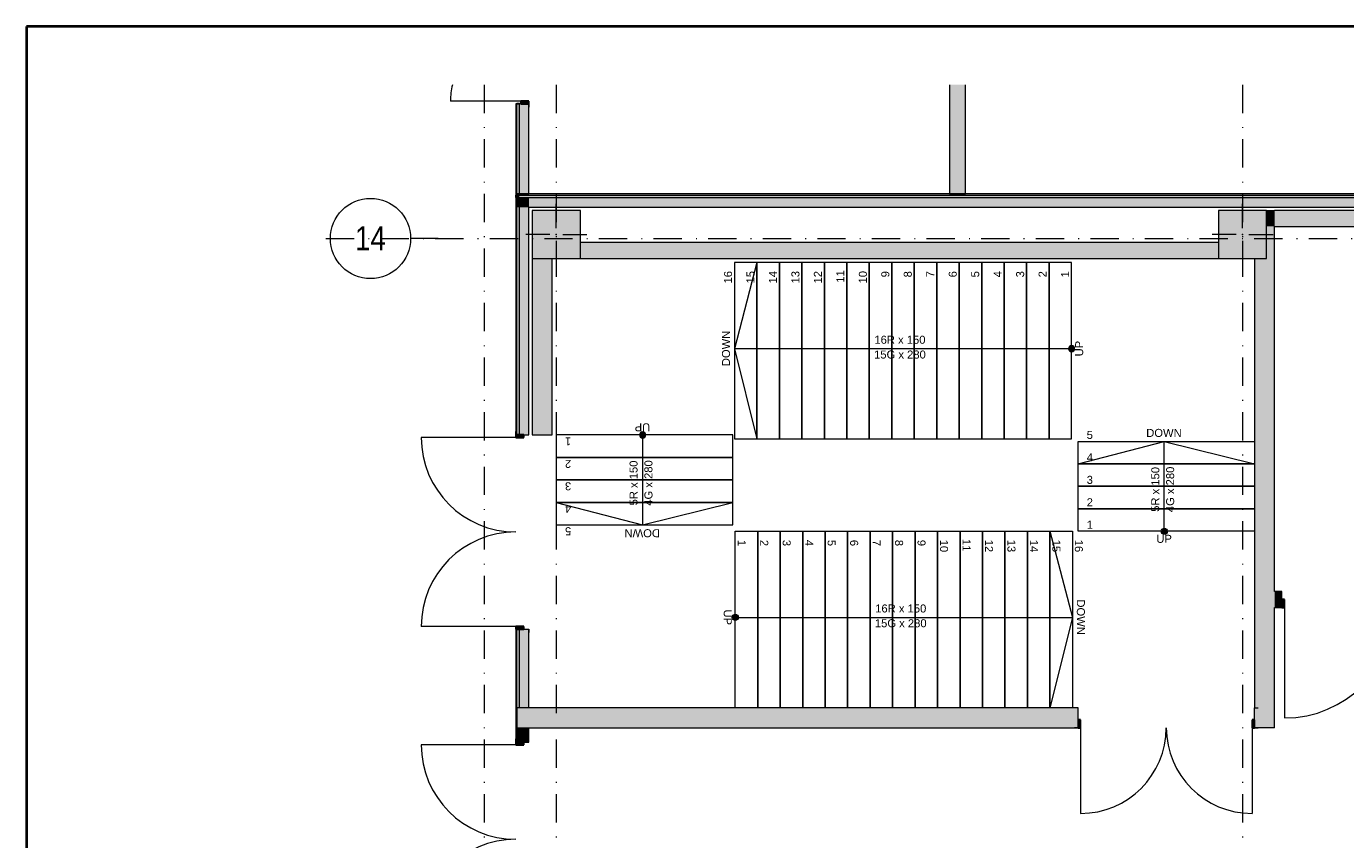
# Model space of a CAD drawing. Header units: millimetres. Extents: x 0 to 1184, y 0 to 836.
# Tile 70 of 86: x 20 to 184, y 735 to 836. Entities that reach past the tile are written whole.
import ezdxf
from ezdxf.xclip import XClip

# ---------------------------------------------------------------- set-up
doc = ezdxf.new("R2010")
doc.units = ezdxf.units.MM
doc.header["$MEASUREMENT"] = 0
doc.header["$XCLIPFRAME"] = 0
doc.linetypes.add('Штрихпунктирная', pattern=[6.702778, 3.527778, -1.763889, 0, -1.411111])
for name, color, linetype in [('1._1-й этаж (9)_1_Элемент Модели - Оси', 7, 'Continuous'), ('Конструктив - Колонны', 7, 'Continuous'), ('Конструктив - лестницы сущ', 7, 'Continuous'), ('Конструктив - Стены Внутр сущ.', 7, 'Continuous'), ('Конструктив - Стены наружние фасад', 7, 'Continuous'), ('Элемент Модели - Зона', 7, 'Continuous'), ('Элемент Модели - Оси', 7, 'Continuous')]:
    doc.layers.add(name, color=color, linetype=linetype)
doc.styles.add('СГЕНЕРИР_СТИЛЬ_1', font='txt')
doc.styles.add('СГЕНЕРИР_СТИЛЬ_3', font='txt')

# ---------------------------------------------------------------- blocks, each defined once
blk = doc.blocks.new('Чертеж_2_1', base_point=(205.47, 89.56))
at = {"layer": '1._1-й этаж (9)_1_Элемент Модели - Оси', "color": 7, "linetype": 'Штрихпунктирная', "lineweight": 15}
blk.add_line((71.32, 809.56), (67.87, 809.56), dxfattribs=at)
at = {"layer": '1._1-й этаж (9)_1_Элемент Модели - Оси', "color": 7, "linetype": 'Continuous', "lineweight": 15}
blk.add_circle((62.87, 809.56), 5, dxfattribs=at)
at = {"layer": '1._1-й этаж (9)_1_Элемент Модели - Оси', "color": 7, "linetype": 'Continuous', "lineweight": 15, "insert": (60.95, 809.59), "char_height": 3, "attachment_point": 4, "style": 'СГЕНЕРИР_СТИЛЬ_1'}
blk.add_mtext('\\A1;{\\pql;\\pt0;\\fArial Narrow|b0|i0|c204|p34;14}', dxfattribs=at)
blk = doc.blocks.new('Чертеж_4_4', base_point=(-278.48, 89.56))
at = {"layer": 'Конструктив - Колонны', "linetype": 'Continuous', "lineweight": 0, "true_color": 0x000000}
for points in [[(83.02, 807.06), (89.02, 807.06), (89.02, 813.06), (83.02, 813.06)], [(168.52, 807.06), (174.52, 807.06), (174.52, 813.06), (168.52, 813.06)]]:
    blk.add_hatch(color=18, dxfattribs=at).paths.add_polyline_path(points)
at = {"layer": 'Конструктив - лестницы сущ', "linetype": 'Continuous', "lineweight": 0, "true_color": 0xffffff}
for points in [[(150.22, 796.19, 1), (150.22, 795.44, 1)], [(96.4, 785.06, 1), (97.15, 785.06, 1)], [(161.4, 773.06, 1), (162.15, 773.06, 1)], [(108.32, 762.69, 1), (108.32, 761.94, 1)]]:
    blk.add_hatch(color=7, dxfattribs=at).paths.add_polyline_path(points)
at = {"layer": 'Конструктив - Стены Внутр сущ.', "linetype": 'Continuous', "lineweight": 0, "true_color": 0x000000}
for points in [[(135.02, 815.11), (137.02, 815.11), (137.02, 828.73), (135.02, 828.73)], [(174.52, 813.06), (174.52, 811.86), (175.52, 811.06), (175.52, 813.06)], [(175.52, 811.06), (258.52, 811.06), (258.52, 813.06), (175.52, 813.06)], [(173.02, 751.06), (175.52, 751.06), (175.52, 811.06), (174.52, 811.06), (174.52, 807.06), (173.02, 807.06)], [(174.52, 811.86), (174.52, 811.06), (175.52, 811.06)], [(168.52, 809.06), (89.02, 809.06), (89.02, 807.06), (168.52, 807.06)], [(83.02, 807.06), (83.02, 785.06), (85.52, 785.06), (85.52, 807.06)], [(175.52, 763.56), (176.42, 763.56), (176.42, 765.56), (175.52, 765.56)], [(176.42, 763.56), (176.74, 763.56), (176.74, 764.56), (176.42, 764.56)], [(81.42, 748.56), (81.42, 751.06), (81.12, 751.06), (81.12, 748.56)], [(82.62, 748.56), (82.62, 751.06), (81.42, 751.06), (81.42, 748.56)], [(82.62, 751.06), (82.62, 748.56), (151.02, 748.56), (151.02, 751.06)], [(151.02, 748.56), (151.34, 748.56), (151.34, 749.56), (151.02, 749.56)], [(173.02, 749.56), (172.7, 749.56), (172.7, 748.56), (173.02, 748.56)], [(173.02, 751.06), (173.02, 748.56), (175.52, 748.56)], [(175.52, 751.06), (173.02, 751.06), (175.52, 748.56)]]:
    blk.add_hatch(color=18, dxfattribs=at).paths.add_polyline_path(points)
at = {"layer": 'Конструктив - Стены наружние фасад', "linetype": 'Continuous', "lineweight": 0, "true_color": 0x000000}
for points in [[(80.97, 815.11), (81.12, 815.11), (81.12, 826.36), (80.97, 826.36)], [(81.12, 826.36), (81.12, 815.11), (81.42, 815.11), (81.42, 826.36)], [(81.42, 826.36), (81.42, 815.11), (82.62, 815.11), (82.62, 826.36)], [(82.62, 826.36), (82.62, 826.68), (81.62, 826.68), (81.62, 826.36)], [(80.97, 814.96), (81.12, 814.96), (81.12, 815.11), (80.97, 815.11)], [(80.97, 814.66), (81.12, 814.66), (81.12, 814.96), (80.97, 814.96)], [(80.97, 813.46), (81.12, 813.46), (81.12, 814.66), (80.97, 814.66)], [(81.12, 814.96), (411.32, 814.96), (411.32, 815.11), (81.12, 815.11)], [(81.12, 814.66), (81.42, 814.66), (81.42, 814.96), (81.12, 814.96)], [(81.12, 813.46), (81.42, 813.46), (81.42, 814.66), (81.12, 814.66)], [(81.42, 814.66), (411.32, 814.66), (411.32, 814.96), (81.42, 814.96)], [(81.42, 813.46), (82.62, 813.46), (82.62, 814.66), (81.42, 814.66)], [(411.32, 814.66), (82.62, 814.66), (82.62, 813.46), (411.32, 813.46)], [(80.97, 813.46), (80.97, 785.07), (81.12, 785.07), (81.12, 813.46)], [(81.12, 813.46), (81.12, 785.07), (81.42, 785.07), (81.42, 813.46)], [(81.42, 813.46), (81.42, 785.07), (82.62, 785.07), (82.62, 813.46)], [(80.97, 785.07), (80.97, 784.75), (81.97, 784.75), (81.97, 785.07)], [(81.97, 760.87), (81.97, 761.19), (80.97, 761.19), (80.97, 760.87)], [(80.97, 746.76), (81.12, 746.76), (81.12, 760.87), (80.97, 760.87)], [(81.12, 751.06), (81.42, 751.06), (81.42, 760.87), (81.12, 760.87)], [(81.42, 751.06), (82.62, 751.06), (82.62, 760.87), (81.42, 760.87)], [(81.12, 748.56), (81.12, 746.76), (81.42, 746.76), (81.42, 748.56)], [(81.42, 748.56), (81.42, 746.76), (82.62, 746.76), (82.62, 748.56)], [(80.97, 746.76), (80.97, 746.44), (81.97, 746.44), (81.97, 746.76)]]:
    blk.add_hatch(color=18, dxfattribs=at).paths.add_polyline_path(points)
at = {"layer": 'Конструктив - Колонны', "color": 251, "linetype": 'Continuous', "lineweight": 5, "true_color": 0x575757}
for p, q in [((86.02, 810.86), (86.02, 813.86)), ((171.52, 810.86), (171.52, 813.86)), ((85.22, 810.06), (82.22, 810.06)), ((86.02, 809.26), (86.02, 806.26)), ((86.82, 810.06), (89.82, 810.06)), ((170.72, 810.06), (167.72, 810.06)), ((171.52, 809.26), (171.52, 806.26)), ((172.32, 810.06), (175.32, 810.06))]:
    blk.add_line(p, q, dxfattribs=at)
at = {"layer": 'Конструктив - Колонны', "color": 251, "linetype": 'Continuous', "lineweight": 15, "true_color": 0x575757, "flags": 128}
for points in [[(83.02, 807.06), (89.02, 807.06), (89.02, 813.06), (83.02, 813.06)], [(168.52, 807.06), (174.52, 807.06), (174.52, 813.06), (168.52, 813.06)]]:
    blk.add_lwpolyline(points, close=True, dxfattribs=at)
at = {"layer": 'Конструктив - Колонны', "color": 251, "linetype": 'Continuous', "lineweight": 5, "true_color": 0x575757}
for p in [(86.02, 810.06), (171.52, 810.06)]:
    blk.add_point(p, dxfattribs=at)
at = {"layer": 'Конструктив - лестницы сущ', "color": 7, "linetype": 'Continuous', "lineweight": 15, "flags": 128}
for points in [[(150.22, 796.19, 1), (150.22, 795.44, 1)], [(96.4, 785.06, 1), (97.15, 785.06, 1)], [(161.4, 773.06, -1), (162.15, 773.06, -1)], [(108.32, 762.69, -1), (108.32, 761.94, -1)]]:
    blk.add_lwpolyline(points, format="xyb", close=True, dxfattribs=at)
at = {"layer": 'Конструктив - Стены Внутр сущ.', "color": 251, "linetype": 'Continuous', "lineweight": 20, "true_color": 0x575757}
for p, q in [((176.42, 765.56), (175.99, 765.56)), ((176.42, 765.56), (175.99, 765.56)), ((176.42, 765.56), (175.99, 765.56)), ((176.42, 764.56), (176.42, 765.56)), ((176.42, 764.56), (176.42, 765.56)), ((176.42, 764.56), (176.42, 765.56)), ((176.42, 763.56), (176.42, 764.56)), ((176.42, 763.56), (176.42, 764.56)), ((176.42, 763.56), (176.42, 764.56)), ((176.42, 763.56), (175.99, 763.56)), ((176.42, 763.56), (175.99, 763.56)), ((176.42, 763.56), (175.99, 763.56)), ((151.02, 751.06), (150.59, 751.06)), ((151.02, 751.06), (150.59, 751.06)), ((151.02, 751.06), (150.59, 751.06)), ((151.02, 749.56), (151.02, 751.06)), ((151.02, 749.56), (151.02, 751.06)), ((151.02, 749.56), (151.02, 751.06)), ((151.02, 748.56), (151.02, 749.56)), ((151.02, 748.56), (151.02, 749.56)), ((151.02, 748.56), (151.02, 749.56)), ((173.02, 751.06), (173.45, 751.06)), ((173.02, 749.56), (173.02, 751.06)), ((173.02, 749.56), (173.02, 751.06)), ((173.02, 749.56), (173.02, 751.06)), ((173.02, 751.06), (173.45, 751.06)), ((173.02, 751.06), (173.45, 751.06)), ((173.02, 748.56), (173.02, 749.56)), ((173.02, 748.56), (173.02, 749.56)), ((173.02, 748.56), (173.02, 749.56)), ((151.02, 748.56), (150.59, 748.56)), ((151.02, 748.56), (150.59, 748.56)), ((151.02, 748.56), (150.59, 748.56)), ((173.02, 748.56), (173.45, 748.56)), ((173.02, 748.56), (173.45, 748.56)), ((173.02, 748.56), (173.45, 748.56))]:
    blk.add_line(p, q, dxfattribs=at)
at = {"layer": 'Конструктив - Стены Внутр сущ.', "color": 251, "linetype": 'Continuous', "lineweight": 30, "true_color": 0x575757}
for p, q in [((176.74, 764.56), (176.42, 764.56)), ((176.42, 764.56), (176.42, 763.56)), ((176.74, 763.56), (176.74, 764.56)), ((176.42, 763.56), (176.74, 763.56)), ((151.34, 749.56), (151.02, 749.56)), ((151.02, 749.56), (151.02, 748.56)), ((151.34, 748.56), (151.34, 749.56)), ((173.02, 749.56), (172.7, 749.56)), ((172.7, 749.56), (172.7, 748.56)), ((173.02, 748.56), (173.02, 749.56)), ((151.02, 748.56), (151.34, 748.56)), ((172.7, 748.56), (173.02, 748.56))]:
    blk.add_line(p, q, dxfattribs=at)
at = {"layer": 'Конструктив - Стены Внутр сущ.', "color": 251, "linetype": 'Continuous', "lineweight": 15, "true_color": 0x575757}
for p, q in [((176.74, 763.56), (176.74, 749.78)), ((151.34, 748.56), (151.34, 737.88)), ((172.7, 748.56), (172.7, 737.88))]:
    blk.add_line(p, q, dxfattribs=at)
at = {"layer": 'Конструктив - Стены Внутр сущ.', "color": 251, "linetype": 'Continuous', "lineweight": 20, "true_color": 0x575757, "flags": 128}
for points in [[(135.02, 828.73), (135.02, 815.11)], [(137.02, 815.11), (137.02, 828.73)], [(135.02, 815.11), (137.02, 815.11)], [(174.52, 813.06), (175.52, 813.06)], [(258.52, 813.06), (175.52, 813.06)], [(175.52, 765.56), (175.52, 811.06)], [(175.52, 811.06), (258.52, 811.06)], [(168.52, 809.06), (89.02, 809.06)], [(83.02, 807.06), (83.02, 785.06)], [(85.52, 785.06), (85.52, 807.06)], [(89.02, 807.06), (168.52, 807.06)], [(173.02, 807.06), (173.02, 751.06)], [(83.02, 785.06), (85.52, 785.06)], [(176.42, 765.56), (175.52, 765.56)], [(175.52, 748.56), (175.52, 763.56)], [(175.52, 763.56), (176.42, 763.56)], [(151.02, 751.06), (82.62, 751.06)], [(82.62, 748.56), (151.02, 748.56)], [(175.52, 748.56), (173.02, 748.56)]]:
    blk.add_lwpolyline(points, dxfattribs=at)
at = {"layer": 'Конструктив - Стены Внутр сущ.', "color": 251, "linetype": 'Continuous', "lineweight": 5, "true_color": 0x575757}
for centre, radius, start, end in [((176.74, 763.56), 13.78, 270, 0), ((151.34, 748.56), 10.68, 270, 0), ((172.7, 748.56), 10.68, 180, 270)]:
    blk.add_arc(centre, radius, start, end, dxfattribs=at)
at = {"layer": 'Конструктив - Стены наружние фасад', "color": 251, "linetype": 'Continuous', "lineweight": 15, "true_color": 0x575757}
for p, q in [((81.62, 826.68), (72.84, 826.68)), ((81.12, 826.36), (80.97, 826.36)), ((81.12, 826.36), (80.97, 826.36)), ((81.12, 826.36), (80.97, 826.36)), ((80.97, 784.75), (69.19, 784.75)), ((80.97, 785.07), (81.12, 785.07)), ((80.97, 785.07), (81.12, 785.07)), ((80.97, 785.07), (81.12, 785.07)), ((80.97, 761.19), (69.19, 761.19)), ((80.97, 760.87), (81.12, 760.87)), ((80.97, 760.87), (81.12, 760.87)), ((80.97, 760.87), (81.12, 760.87)), ((80.97, 746.44), (69.19, 746.44)), ((80.97, 746.76), (81.12, 746.76)), ((80.97, 746.76), (81.12, 746.76)), ((80.97, 746.76), (81.12, 746.76))]:
    blk.add_line(p, q, dxfattribs=at)
at = {"layer": 'Конструктив - Стены наружние фасад', "color": 251, "linetype": 'Continuous', "lineweight": 20, "true_color": 0x575757}
for p, q in [((80.97, 826.36), (80.97, 825.93)), ((80.97, 826.36), (80.97, 825.93)), ((80.97, 826.36), (80.97, 825.93)), ((81.12, 815.11), (81.12, 826.36)), ((81.42, 815.11), (81.42, 826.36)), ((82.62, 826.36), (82.62, 825.93)), ((82.62, 826.36), (82.62, 825.93)), ((82.62, 826.36), (82.62, 825.93)), ((80.97, 814.96), (80.97, 814.66)), ((80.97, 814.96), (80.97, 814.66)), ((80.97, 814.66), (80.97, 813.46)), ((80.97, 814.66), (80.97, 813.46)), ((81.12, 814.66), (81.12, 814.96)), ((81.12, 814.66), (81.12, 814.96)), ((81.12, 814.96), (411.32, 814.96)), ((81.12, 813.46), (81.12, 814.66)), ((81.42, 813.46), (81.42, 814.66)), ((81.42, 813.46), (81.42, 814.66)), ((81.42, 814.66), (411.32, 814.66)), ((81.12, 785.07), (81.12, 813.46)), ((81.42, 785.07), (81.42, 813.46)), ((80.97, 785.07), (80.97, 785.5)), ((80.97, 785.07), (80.97, 785.5)), ((80.97, 785.07), (80.97, 785.5)), ((82.62, 785.07), (82.62, 785.5)), ((82.62, 785.07), (82.62, 785.5)), ((82.62, 785.07), (82.62, 785.5)), ((80.97, 760.87), (80.97, 760.44)), ((80.97, 760.87), (80.97, 760.44)), ((80.97, 760.87), (80.97, 760.44)), ((81.12, 751.06), (81.12, 760.87)), ((81.42, 751.06), (81.42, 760.87)), ((82.62, 760.87), (82.62, 760.44)), ((82.62, 760.87), (82.62, 760.44)), ((82.62, 760.87), (82.62, 760.44)), ((81.42, 751.06), (81.12, 751.06)), ((81.12, 751.06), (81.12, 748.56)), ((81.42, 751.06), (81.12, 751.06)), ((81.12, 751.06), (81.12, 748.56)), ((82.62, 751.06), (81.42, 751.06)), ((82.62, 751.06), (81.42, 751.06)), ((81.12, 748.56), (81.42, 748.56)), ((81.12, 746.76), (81.12, 748.56)), ((81.12, 748.56), (81.42, 748.56)), ((81.42, 748.56), (82.62, 748.56)), ((81.42, 746.76), (81.42, 748.56)), ((81.42, 748.56), (82.62, 748.56)), ((80.97, 746.76), (80.97, 747.19)), ((80.97, 746.76), (80.97, 747.19)), ((80.97, 746.76), (80.97, 747.19)), ((82.62, 746.76), (82.62, 747.19)), ((82.62, 746.76), (82.62, 747.19)), ((82.62, 746.76), (82.62, 747.19))]:
    blk.add_line(p, q, dxfattribs=at)
at = {"layer": 'Конструктив - Стены наружние фасад', "color": 251, "linetype": 'Continuous', "lineweight": 30, "true_color": 0x575757}
for p, q in [((81.42, 826.36), (81.12, 826.36)), ((81.42, 826.36), (81.12, 826.36)), ((81.42, 826.36), (81.12, 826.36)), ((82.62, 826.68), (81.62, 826.68)), ((81.62, 826.68), (81.62, 826.36)), ((81.62, 826.36), (82.62, 826.36)), ((82.62, 826.36), (82.62, 826.68)), ((80.97, 785.07), (80.97, 784.75)), ((81.97, 785.07), (80.97, 785.07)), ((80.97, 784.75), (81.97, 784.75)), ((81.12, 785.07), (81.42, 785.07)), ((81.12, 785.07), (81.42, 785.07)), ((81.12, 785.07), (81.42, 785.07)), ((81.97, 784.75), (81.97, 785.07)), ((81.97, 761.19), (80.97, 761.19)), ((80.97, 761.19), (80.97, 760.87)), ((81.97, 760.87), (81.97, 761.19)), ((80.97, 760.87), (81.97, 760.87)), ((81.12, 760.87), (81.42, 760.87)), ((81.12, 760.87), (81.42, 760.87)), ((81.12, 760.87), (81.42, 760.87)), ((80.97, 746.76), (80.97, 746.44)), ((81.97, 746.76), (80.97, 746.76)), ((80.97, 746.44), (81.97, 746.44)), ((81.12, 746.76), (81.42, 746.76)), ((81.12, 746.76), (81.42, 746.76)), ((81.12, 746.76), (81.42, 746.76)), ((81.97, 746.44), (81.97, 746.76))]:
    blk.add_line(p, q, dxfattribs=at)
at = {"layer": 'Конструктив - Стены наружние фасад', "color": 251, "linetype": 'Continuous', "lineweight": 5, "true_color": 0x575757}
for p, q in [((81.62, 826.36), (81.42, 826.36)), ((81.62, 826.36), (81.42, 826.36)), ((81.62, 826.36), (81.42, 826.36)), ((82.62, 826.36), (81.62, 826.36)), ((82.62, 826.36), (81.62, 826.36)), ((82.62, 826.36), (81.62, 826.36)), ((81.42, 785.07), (81.97, 785.07)), ((81.42, 785.07), (81.97, 785.07)), ((81.42, 785.07), (81.97, 785.07)), ((81.97, 785.07), (82.62, 785.07)), ((81.97, 785.07), (82.62, 785.07)), ((81.97, 785.07), (82.62, 785.07)), ((81.42, 760.87), (81.97, 760.87)), ((81.42, 760.87), (81.97, 760.87)), ((81.42, 760.87), (81.97, 760.87)), ((81.97, 760.87), (82.62, 760.87)), ((81.97, 760.87), (82.62, 760.87)), ((81.97, 760.87), (82.62, 760.87)), ((81.42, 746.76), (81.97, 746.76)), ((81.42, 746.76), (81.97, 746.76)), ((81.42, 746.76), (81.97, 746.76)), ((81.97, 746.76), (82.62, 746.76)), ((81.97, 746.76), (82.62, 746.76)), ((81.97, 746.76), (82.62, 746.76))]:
    blk.add_line(p, q, dxfattribs=at)
at = {"layer": 'Конструктив - Стены наружние фасад', "color": 251, "linetype": 'Continuous', "lineweight": 20, "true_color": 0x575757, "flags": 128}
for points in [[(80.97, 826.36), (80.97, 815.11)], [(82.62, 815.11), (82.62, 826.36)], [(250.42, 815.11), (81.12, 815.11)], [(80.97, 813.46), (80.97, 785.07)], [(82.62, 785.07), (82.62, 813.46)], [(82.62, 813.46), (411.32, 813.46)], [(80.97, 760.87), (80.97, 746.76)], [(82.62, 751.06), (82.62, 760.87)], [(82.62, 746.76), (82.62, 748.56)]]:
    blk.add_lwpolyline(points, dxfattribs=at)
at = {"layer": 'Конструктив - Стены наружние фасад', "color": 251, "linetype": 'Continuous', "lineweight": 15, "true_color": 0x575757, "flags": 128}
for points in [[(80.97, 815.11), (81.12, 815.11)], [(80.97, 815.11), (80.97, 814.96)]]:
    blk.add_lwpolyline(points, dxfattribs=at)
at = {"layer": 'Конструктив - Стены наружние фасад', "color": 251, "linetype": 'Continuous', "lineweight": 30, "true_color": 0x575757, "flags": 128}
for points in [[(80.97, 814.96), (80.97, 814.66)], [(81.12, 815.11), (81.42, 815.11)]]:
    blk.add_lwpolyline(points, dxfattribs=at)
at = {"layer": 'Конструктив - Стены наружние фасад', "color": 251, "linetype": 'Continuous', "lineweight": 5, "true_color": 0x575757, "flags": 128}
for points in [[(80.97, 814.66), (80.97, 813.46)], [(81.42, 815.11), (82.62, 815.11)]]:
    blk.add_lwpolyline(points, dxfattribs=at)
at = {"layer": 'Конструктив - Стены наружние фасад', "color": 251, "linetype": 'Continuous', "lineweight": 5, "true_color": 0x575757}
for centre, radius, start, end in [((81.62, 826.68), 8.78, 166.5443, 180), ((80.97, 784.75), 11.78, 180, 270), ((80.97, 761.19), 11.78, 90, 180), ((80.97, 746.44), 11.78, 180, 270), ((80.97, 722.88), 11.78, 90, 180)]:
    blk.add_arc(centre, radius, start, end, dxfattribs=at)
at = {"layer": 'Элемент Модели - Зона', "color": 7, "linetype": 'Continuous', "lineweight": 15}
for p, q in [((150.22, 806.56), (108.22, 806.56)), ((108.22, 806.56), (108.22, 784.56)), ((111.02, 806.56), (108.22, 806.56)), ((108.22, 806.56), (108.22, 784.56)), ((111.02, 806.56), (108.22, 795.81)), ((113.82, 806.56), (111.02, 806.56)), ((111.02, 806.56), (111.02, 784.56)), ((111.02, 784.56), (111.02, 806.56)), ((116.62, 806.56), (113.82, 806.56)), ((113.82, 806.56), (113.82, 784.56)), ((113.82, 784.56), (113.82, 806.56)), ((119.42, 806.56), (116.62, 806.56)), ((116.62, 806.56), (116.62, 784.56)), ((116.62, 784.56), (116.62, 806.56)), ((122.22, 806.56), (119.42, 806.56)), ((119.42, 806.56), (119.42, 784.56)), ((119.42, 784.56), (119.42, 806.56)), ((125.02, 806.56), (122.22, 806.56)), ((122.22, 806.56), (122.22, 784.56)), ((122.22, 784.56), (122.22, 806.56)), ((127.82, 806.56), (125.02, 806.56)), ((125.02, 806.56), (125.02, 784.56)), ((125.02, 784.56), (125.02, 806.56)), ((130.62, 806.56), (127.82, 806.56)), ((127.82, 806.56), (127.82, 784.56)), ((127.82, 784.56), (127.82, 806.56)), ((133.42, 806.56), (130.62, 806.56)), ((130.62, 806.56), (130.62, 784.56)), ((130.62, 784.56), (130.62, 806.56)), ((136.22, 806.56), (133.42, 806.56)), ((133.42, 806.56), (133.42, 784.56)), ((133.42, 784.56), (133.42, 806.56)), ((139.02, 806.56), (136.22, 806.56)), ((136.22, 806.56), (136.22, 784.56)), ((136.22, 784.56), (136.22, 806.56)), ((141.82, 806.56), (139.02, 806.56)), ((139.02, 806.56), (139.02, 784.56)), ((139.02, 784.56), (139.02, 806.56)), ((144.62, 806.56), (141.82, 806.56)), ((141.82, 806.56), (141.82, 784.56)), ((141.82, 784.56), (141.82, 806.56)), ((147.42, 806.56), (144.62, 806.56)), ((144.62, 806.56), (144.62, 784.56)), ((144.62, 784.56), (144.62, 806.56)), ((150.22, 806.56), (147.42, 806.56)), ((147.42, 806.56), (147.42, 784.56)), ((147.42, 784.56), (147.42, 806.56)), ((150.22, 784.56), (150.22, 806.56)), ((150.22, 784.56), (150.22, 806.56)), ((111.02, 795.81), (108.22, 795.81)), ((108.22, 795.81), (111.02, 784.56)), ((147.42, 795.81), (111.02, 795.81)), ((150.22, 795.81), (147.42, 795.81)), ((108.02, 785.06), (86.02, 785.06)), ((86.02, 785.06), (86.02, 773.86)), ((108.02, 785.06), (86.02, 785.06)), ((86.02, 785.06), (86.02, 782.26)), ((96.77, 785.06), (96.77, 782.26)), ((108.02, 773.86), (108.02, 785.06)), ((108.02, 782.26), (108.02, 785.06)), ((108.22, 784.56), (150.22, 784.56)), ((108.22, 784.56), (111.02, 784.56)), ((111.02, 784.56), (113.82, 784.56)), ((113.82, 784.56), (116.62, 784.56)), ((116.62, 784.56), (119.42, 784.56)), ((119.42, 784.56), (122.22, 784.56)), ((122.22, 784.56), (125.02, 784.56)), ((125.02, 784.56), (127.82, 784.56)), ((127.82, 784.56), (130.62, 784.56)), ((130.62, 784.56), (133.42, 784.56)), ((133.42, 784.56), (136.22, 784.56)), ((136.22, 784.56), (139.02, 784.56)), ((139.02, 784.56), (141.82, 784.56)), ((141.82, 784.56), (144.62, 784.56)), ((144.62, 784.56), (147.42, 784.56)), ((147.42, 784.56), (150.22, 784.56)), ((151.02, 773.06), (151.02, 784.26)), ((151.02, 784.26), (173.02, 784.26)), ((151.02, 781.46), (151.02, 784.26)), ((151.02, 784.26), (173.02, 784.26)), ((151.02, 781.46), (161.77, 784.26)), ((161.77, 781.46), (161.77, 784.26)), ((161.77, 784.26), (173.02, 781.46)), ((173.02, 784.26), (173.02, 773.06)), ((173.02, 784.26), (173.02, 781.46)), ((86.02, 782.26), (108.02, 782.26)), ((108.02, 782.26), (86.02, 782.26)), ((86.02, 782.26), (86.02, 779.46)), ((96.77, 782.26), (96.77, 776.66)), ((108.02, 779.46), (108.02, 782.26)), ((151.02, 778.66), (151.02, 781.46)), ((151.02, 781.46), (173.02, 781.46)), ((173.02, 781.46), (151.02, 781.46)), ((161.77, 775.86), (161.77, 781.46)), ((173.02, 781.46), (173.02, 778.66)), ((86.02, 779.46), (108.02, 779.46)), ((108.02, 779.46), (86.02, 779.46)), ((86.02, 779.46), (86.02, 776.66)), ((108.02, 776.66), (108.02, 779.46)), ((151.02, 775.86), (151.02, 778.66)), ((151.02, 778.66), (173.02, 778.66)), ((173.02, 778.66), (151.02, 778.66)), ((173.02, 778.66), (173.02, 775.86)), ((86.02, 776.66), (108.02, 776.66)), ((108.02, 776.66), (86.02, 776.66)), ((86.02, 776.66), (86.02, 773.86)), ((86.02, 776.66), (96.77, 773.86)), ((96.77, 776.66), (96.77, 773.86)), ((96.77, 773.86), (108.02, 776.66)), ((108.02, 773.86), (108.02, 776.66)), ((151.02, 773.06), (151.02, 775.86)), ((151.02, 775.86), (173.02, 775.86)), ((173.02, 775.86), (151.02, 775.86)), ((161.77, 773.06), (161.77, 775.86)), ((173.02, 775.86), (173.02, 773.06)), ((86.02, 773.86), (108.02, 773.86)), ((86.02, 773.86), (108.02, 773.86)), ((108.32, 751.06), (108.32, 773.06)), ((108.32, 773.06), (150.32, 773.06)), ((108.32, 751.06), (108.32, 773.06)), ((108.32, 773.06), (111.12, 773.06)), ((111.12, 773.06), (111.12, 751.06)), ((111.12, 751.06), (111.12, 773.06)), ((111.12, 773.06), (113.92, 773.06)), ((113.92, 773.06), (113.92, 751.06)), ((113.92, 751.06), (113.92, 773.06)), ((113.92, 773.06), (116.72, 773.06)), ((116.72, 773.06), (116.72, 751.06)), ((116.72, 751.06), (116.72, 773.06)), ((116.72, 773.06), (119.52, 773.06)), ((119.52, 773.06), (119.52, 751.06)), ((119.52, 751.06), (119.52, 773.06)), ((119.52, 773.06), (122.32, 773.06)), ((122.32, 773.06), (122.32, 751.06)), ((122.32, 751.06), (122.32, 773.06)), ((122.32, 773.06), (125.12, 773.06)), ((125.12, 773.06), (125.12, 751.06)), ((125.12, 751.06), (125.12, 773.06)), ((125.12, 773.06), (127.92, 773.06)), ((127.92, 773.06), (127.92, 751.06)), ((127.92, 751.06), (127.92, 773.06)), ((127.92, 773.06), (130.72, 773.06)), ((130.72, 773.06), (130.72, 751.06)), ((130.72, 751.06), (130.72, 773.06)), ((130.72, 773.06), (133.52, 773.06)), ((133.52, 773.06), (133.52, 751.06)), ((133.52, 751.06), (133.52, 773.06)), ((133.52, 773.06), (136.32, 773.06)), ((136.32, 773.06), (136.32, 751.06)), ((136.32, 751.06), (136.32, 773.06)), ((136.32, 773.06), (139.12, 773.06)), ((139.12, 773.06), (139.12, 751.06)), ((139.12, 751.06), (139.12, 773.06)), ((139.12, 773.06), (141.92, 773.06)), ((141.92, 773.06), (141.92, 751.06)), ((141.92, 751.06), (141.92, 773.06)), ((141.92, 773.06), (144.72, 773.06)), ((144.72, 773.06), (144.72, 751.06)), ((144.72, 751.06), (144.72, 773.06)), ((144.72, 773.06), (147.52, 773.06)), ((147.52, 773.06), (147.52, 751.06)), ((147.52, 751.06), (147.52, 773.06)), ((147.52, 773.06), (150.32, 773.06)), ((147.52, 773.06), (150.32, 762.31)), ((150.32, 773.06), (150.32, 751.06)), ((150.32, 773.06), (150.32, 751.06)), ((173.02, 773.06), (151.02, 773.06)), ((173.02, 773.06), (151.02, 773.06)), ((108.32, 762.31), (111.12, 762.31)), ((111.12, 762.31), (147.52, 762.31)), ((147.52, 762.31), (150.32, 762.31)), ((150.32, 762.31), (147.52, 751.06)), ((150.32, 751.06), (108.32, 751.06)), ((111.12, 751.06), (108.32, 751.06)), ((113.92, 751.06), (111.12, 751.06)), ((116.72, 751.06), (113.92, 751.06)), ((119.52, 751.06), (116.72, 751.06)), ((122.32, 751.06), (119.52, 751.06)), ((125.12, 751.06), (122.32, 751.06)), ((127.92, 751.06), (125.12, 751.06)), ((130.72, 751.06), (127.92, 751.06)), ((133.52, 751.06), (130.72, 751.06)), ((136.32, 751.06), (133.52, 751.06)), ((139.12, 751.06), (136.32, 751.06)), ((141.92, 751.06), (139.12, 751.06)), ((144.72, 751.06), (141.92, 751.06)), ((147.52, 751.06), (144.72, 751.06)), ((150.32, 751.06), (147.52, 751.06))]:
    blk.add_line(p, q, dxfattribs=at)
at = {"layer": 'Элемент Модели - Оси', "color": 7, "linetype": 'Штрихпунктирная', "lineweight": 15}
for p, q in [((77.02, 828.73), (77.02, 151.77)), ((86.02, 828.73), (86.02, 151.77)), ((171.52, 828.73), (171.52, 151.77)), ((57.32, 809.56), (1181.05, 809.56))]:
    blk.add_line(p, q, dxfattribs=at)
at = {"color": 7, "linetype": 'Continuous', "lineweight": 15, "char_height": 1, "style": 'СГЕНЕРИР_СТИЛЬ_3'}
for s, insert, attachment_point, rotation in [('\\A1;{\\pql;\\fArial|b0|i0|c204|p38;16}', (107.42, 803.95), 4, 90), ('\\A1;{\\pql;\\fArial|b0|i0|c204|p38;15}', (110.22, 803.95), 4, 90), ('\\A1;{\\pql;\\fArial|b0|i0|c204|p38;14}', (113.01, 803.95), 4, 90), ('\\A1;{\\pql;\\fArial|b0|i0|c204|p38;13}', (115.82, 803.95), 4, 90), ('\\A1;{\\pql;\\fArial|b0|i0|c204|p38;12}', (118.61, 803.95), 4, 90), ('\\A1;{\\pql;\\fArial|b0|i0|c204|p38;11}', (121.41, 804.05), 4, 90), ('\\A1;{\\pql;\\fArial|b0|i0|c204|p38;10}', (124.22, 803.95), 4, 90), ('\\A1;{\\pql;\\fArial|b0|i0|c204|p38;9}', (127.02, 804.71), 4, 90), ('\\A1;{\\pql;\\fArial|b0|i0|c204|p38;8}', (129.82, 804.71), 4, 90), ('\\A1;{\\pql;\\fArial|b0|i0|c204|p38;7}', (132.61, 804.71), 4, 90), ('\\A1;{\\pql;\\fArial|b0|i0|c204|p38;6}', (135.42, 804.71), 4, 90), ('\\A1;{\\pql;\\fArial|b0|i0|c204|p38;5}', (138.22, 804.71), 4, 90), ('\\A1;{\\pql;\\fArial|b0|i0|c204|p38;4}', (141.01, 804.71), 4, 90), ('\\A1;{\\pql;\\fArial|b0|i0|c204|p38;3}', (143.82, 804.71), 4, 90), ('\\A1;{\\pql;\\fArial|b0|i0|c204|p38;2}', (146.61, 804.71), 4, 90), ('\\A1;{\\pql;\\fArial|b0|i0|c204|p38;1}', (149.41, 804.71), 4, 90), ('\\A1;{\\pql;\\fArial|b0|i0|c204|p38;DOWN}', (107.17, 793.64), 4, 90), ('\\A1;{\\pql;\\fArial|b0|i0|c204|p38;UP}', (151.17, 794.86), 4, 90), ('\\A1;{\\pql;\\fArial|b0|i0|c204|p38;UP}', (97.72, 786.02), 4, 180), ('\\A1;{\\pql;\\fArial|b0|i0|c204|p38;1}', (87.88, 784.26), 4, 180), ('\\A1;{\\pqc;\\pt0,71;\\fArial|b0|i0|c204|p38;5R x \\fArial|b0|i0|c204|p38;150\\fArial|b0|i0|c204|p38;\\A1{\\H.66x;\\S^  ;}\\fArial|b0|i0|c204|p38;\\fArial|b0|i0|c204|p38;\\fArial|b0|i0|c204|p38;\\fArial|b0|i0|c204|p38;\\A1{\\H.66x;\\S^  ;}\\fArial|b0|i0|c204|p38;\\fArial|b0|i0|c204|p38;\\fArial|b0|i0|c204|p38;\\fArial|b0|i0|c204|p38;\\A1{\\H.66x;\\S^  ;}\\fArial|b0|i0|c204|p38;}', (96.44, 779.46), 8, 90), ('\\A1;{\\pqc;\\pt0,71;\\fArial|b0|i0|c204|p38;4G x \\fArial|b0|i0|c204|p38;280\\fArial|b0|i0|c204|p38;\\A1{\\H.66x;\\S^  ;}\\fArial|b0|i0|c204|p38;\\fArial|b0|i0|c204|p38;\\fArial|b0|i0|c204|p38;\\fArial|b0|i0|c204|p38;\\A1{\\H.66x;\\S^  ;}\\fArial|b0|i0|c204|p38;\\fArial|b0|i0|c204|p38;\\fArial|b0|i0|c204|p38;\\fArial|b0|i0|c204|p38;\\A1{\\H.66x;\\S^  ;}\\fArial|b0|i0|c204|p38;}', (97, 779.46), 2, 90), ('\\A1;{\\pqc;\\pt0,71;\\fArial|b0|i0|c204|p38;5R x \\fArial|b0|i0|c204|p38;150\\fArial|b0|i0|c204|p38;\\A1{\\H.66x;\\S^  ;}\\fArial|b0|i0|c204|p38;\\fArial|b0|i0|c204|p38;\\fArial|b0|i0|c204|p38;\\fArial|b0|i0|c204|p38;\\A1{\\H.66x;\\S^  ;}\\fArial|b0|i0|c204|p38;\\fArial|b0|i0|c204|p38;\\fArial|b0|i0|c204|p38;\\fArial|b0|i0|c204|p38;\\A1{\\H.66x;\\S^  ;}\\fArial|b0|i0|c204|p38;}', (161.44, 778.66), 8, 90), ('\\A1;{\\pqc;\\pt0,71;\\fArial|b0|i0|c204|p38;4G x \\fArial|b0|i0|c204|p38;280\\fArial|b0|i0|c204|p38;\\A1{\\H.66x;\\S^  ;}\\fArial|b0|i0|c204|p38;\\fArial|b0|i0|c204|p38;\\fArial|b0|i0|c204|p38;\\fArial|b0|i0|c204|p38;\\A1{\\H.66x;\\S^  ;}\\fArial|b0|i0|c204|p38;\\fArial|b0|i0|c204|p38;\\fArial|b0|i0|c204|p38;\\fArial|b0|i0|c204|p38;\\A1{\\H.66x;\\S^  ;}\\fArial|b0|i0|c204|p38;}', (162, 778.66), 2, 90), ('\\A1;{\\pql;\\fArial|b0|i0|c204|p38;2}', (87.88, 781.46), 4, 180), ('\\A1;{\\pql;\\fArial|b0|i0|c204|p38;3}', (87.88, 778.67), 4, 180), ('\\A1;{\\pql;\\fArial|b0|i0|c204|p38;4}', (87.88, 775.86), 4, 180), ('\\A1;{\\pql;\\fArial|b0|i0|c204|p38;5}', (87.88, 773.07), 4, 180), ('\\A1;{\\pql;\\fArial|b0|i0|c204|p38;DOWN}', (98.94, 772.82), 4, 180), ('\\A1;{\\pqr;\\fArial|b0|i0|c204|p38;1}', (109.13, 771.21), 6, 270), ('\\A1;{\\pqr;\\fArial|b0|i0|c204|p38;2}', (111.93, 771.21), 6, 270), ('\\A1;{\\pqr;\\fArial|b0|i0|c204|p38;3}', (114.72, 771.21), 6, 270), ('\\A1;{\\pqr;\\fArial|b0|i0|c204|p38;4}', (117.53, 771.21), 6, 270), ('\\A1;{\\pqr;\\fArial|b0|i0|c204|p38;5}', (120.32, 771.21), 6, 270), ('\\A1;{\\pqr;\\fArial|b0|i0|c204|p38;6}', (123.12, 771.21), 6, 270), ('\\A1;{\\pqr;\\fArial|b0|i0|c204|p38;7}', (125.93, 771.21), 6, 270), ('\\A1;{\\pqr;\\fArial|b0|i0|c204|p38;8}', (128.72, 771.21), 6, 270), ('\\A1;{\\pqr;\\fArial|b0|i0|c204|p38;9}', (131.52, 771.21), 6, 270), ('\\A1;{\\pqr;\\fArial|b0|i0|c204|p38;10}', (134.32, 770.45), 6, 270), ('\\A1;{\\pqr;\\fArial|b0|i0|c204|p38;11}', (137.13, 770.55), 6, 270), ('\\A1;{\\pqr;\\fArial|b0|i0|c204|p38;12}', (139.93, 770.45), 6, 270), ('\\A1;{\\pqr;\\fArial|b0|i0|c204|p38;13}', (142.72, 770.45), 6, 270), ('\\A1;{\\pqr;\\fArial|b0|i0|c204|p38;14}', (145.53, 770.45), 6, 270), ('\\A1;{\\pqr;\\fArial|b0|i0|c204|p38;15}', (148.32, 770.45), 6, 270), ('\\A1;{\\pqr;\\fArial|b0|i0|c204|p38;16}', (151.12, 770.45), 6, 270), ('\\A1;{\\pqr;\\fArial|b0|i0|c204|p38;UP}', (107.37, 761.36), 6, 270), ('\\A1;{\\pqr;\\fArial|b0|i0|c204|p38;DOWN}', (151.37, 760.14), 6, 270)]:
    blk.add_mtext(s, dxfattribs=dict(at, insert=insert, attachment_point=attachment_point, rotation=rotation))
for s, insert, attachment_point in [('\\A1;{\\pqc;\\pt0,71;\\fArial|b0|i0|c204|p38;16R x \\fArial|b0|i0|c204|p38;150\\fArial|b0|i0|c204|p38;\\A1{\\H.66x;\\S^  ;}\\fArial|b0|i0|c204|p38;\\fArial|b0|i0|c204|p38;\\fArial|b0|i0|c204|p38;\\fArial|b0|i0|c204|p38;\\A1{\\H.66x;\\S^  ;}\\fArial|b0|i0|c204|p38;\\fArial|b0|i0|c204|p38;\\fArial|b0|i0|c204|p38;\\fArial|b0|i0|c204|p38;\\A1{\\H.66x;\\S^  ;}\\fArial|b0|i0|c204|p38;}', (129.22, 796.14), 8), ('\\A1;{\\pqc;\\pt0,71;\\fArial|b0|i0|c204|p38;15G x \\fArial|b0|i0|c204|p38;280\\fArial|b0|i0|c204|p38;\\A1{\\H.66x;\\S^  ;}\\fArial|b0|i0|c204|p38;\\fArial|b0|i0|c204|p38;\\fArial|b0|i0|c204|p38;\\fArial|b0|i0|c204|p38;\\A1{\\H.66x;\\S^  ;}\\fArial|b0|i0|c204|p38;\\fArial|b0|i0|c204|p38;\\fArial|b0|i0|c204|p38;\\fArial|b0|i0|c204|p38;\\A1{\\H.66x;\\S^  ;}\\fArial|b0|i0|c204|p38;}', (129.22, 795.59), 2), ('\\A1;{\\pqr;\\fArial|b0|i0|c204|p38;DOWN}', (163.94, 785.31), 6), ('\\A1;{\\pqr;\\fArial|b0|i0|c204|p38;5}', (152.88, 785.06), 6), ('\\A1;{\\pqr;\\fArial|b0|i0|c204|p38;4}', (152.88, 782.27), 6), ('\\A1;{\\pqr;\\fArial|b0|i0|c204|p38;3}', (152.88, 779.46), 6), ('\\A1;{\\pqr;\\fArial|b0|i0|c204|p38;2}', (152.88, 776.67), 6), ('\\A1;{\\pqr;\\fArial|b0|i0|c204|p38;1}', (152.88, 773.87), 6), ('\\A1;{\\pqr;\\fArial|b0|i0|c204|p38;UP}', (162.72, 772.11), 6), ('\\A1;{\\pqc;\\pt0,71;\\fArial|b0|i0|c204|p38;16R x \\fArial|b0|i0|c204|p38;150\\fArial|b0|i0|c204|p38;\\A1{\\H.66x;\\S^  ;}\\fArial|b0|i0|c204|p38;\\fArial|b0|i0|c204|p38;\\fArial|b0|i0|c204|p38;\\fArial|b0|i0|c204|p38;\\A1{\\H.66x;\\S^  ;}\\fArial|b0|i0|c204|p38;\\fArial|b0|i0|c204|p38;\\fArial|b0|i0|c204|p38;\\fArial|b0|i0|c204|p38;\\A1{\\H.66x;\\S^  ;}\\fArial|b0|i0|c204|p38;}', (129.32, 762.64), 8), ('\\A1;{\\pqc;\\pt0,71;\\fArial|b0|i0|c204|p38;15G x \\fArial|b0|i0|c204|p38;280\\fArial|b0|i0|c204|p38;\\A1{\\H.66x;\\S^  ;}\\fArial|b0|i0|c204|p38;\\fArial|b0|i0|c204|p38;\\fArial|b0|i0|c204|p38;\\fArial|b0|i0|c204|p38;\\A1{\\H.66x;\\S^  ;}\\fArial|b0|i0|c204|p38;\\fArial|b0|i0|c204|p38;\\fArial|b0|i0|c204|p38;\\fArial|b0|i0|c204|p38;\\A1{\\H.66x;\\S^  ;}\\fArial|b0|i0|c204|p38;}', (129.32, 762.09), 2)]:
    blk.add_mtext(s, dxfattribs=dict(at, insert=insert, attachment_point=attachment_point))

msp = doc.modelspace()

# ---------------------------------------------------------------- linework, layer by layer
at = {"color": 7, "linetype": 'Continuous', "lineweight": 40}
for p, q in [((1184, 836), (20, 836)), ((20, 836), (20, 5))]:
    msp.add_line(p, q, dxfattribs=at)

# ---------------------------------------------------------------- block references
at = {"color": 161, "linetype": 'Continuous', "lineweight": 40, "true_color": 0x83aefe}
ref = msp.add_blockref('Чертеж_4_4', (-278.48, 89.56), dxfattribs=at)
XClip(ref).set_block_clipping_path([(57.3201676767, 151.7660533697), (1181.0522393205, 828.727105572)])
ref = msp.add_blockref('Чертеж_2_1', (205.47, 89.56), dxfattribs=at)
XClip(ref).set_block_clipping_path([(57.3201676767, 166.9282606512), (71.3162990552, 828.727105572)])

doc.saveas('drawing.dxf')
